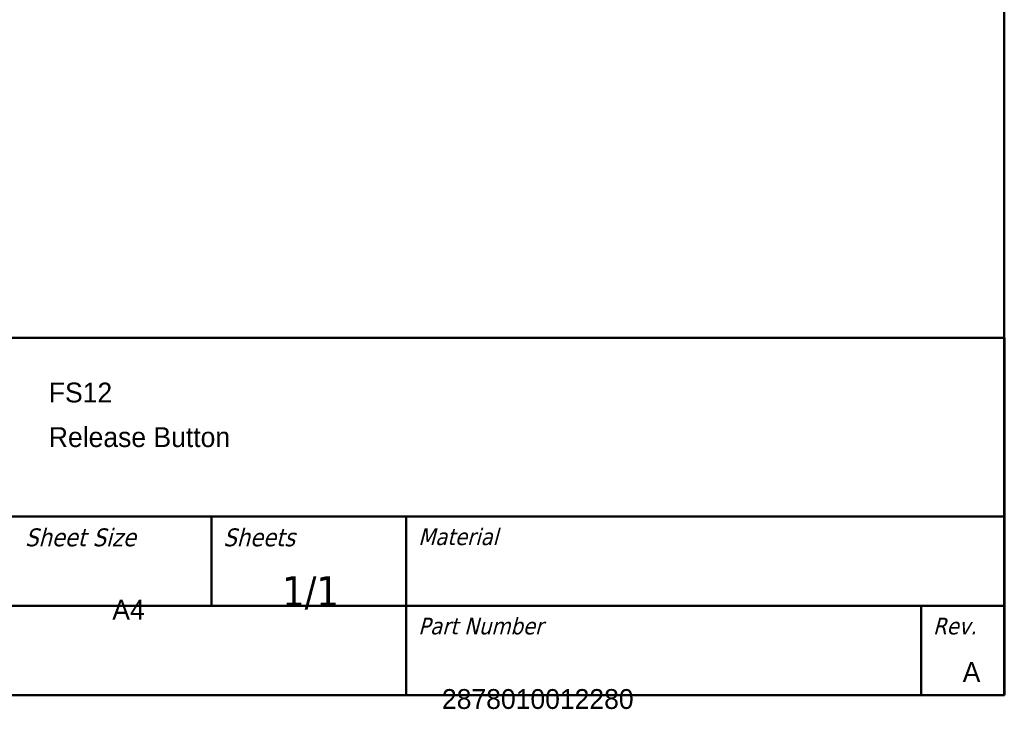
# Model space of a CAD drawing. Header units: millimetres. Extents: x 15 to 430, y 13 to 300.
# Tile 6 of 11: x 306 to 430, y 13 to 100. Entities that reach past the tile are written whole.
import ezdxf
from ezdxf.enums import TextEntityAlignment as Align

# ---------------------------------------------------------------- set-up
doc = ezdxf.new("R2018")
doc.units = ezdxf.units.MM
doc.header["$LTSCALE"] = 1.5
doc.layers.add('Border (ISO)', color=7, linetype='Continuous', lineweight=50)
doc.layers.add('Title (ISO)', color=7, linetype='Continuous', lineweight=50)
doc.styles.add('Note Text (ISO)', font='tahoma.ttf')
doc.styles.get("Standard").update_dxf_attribs({"font": 'tahoma.ttf'})

# ---------------------------------------------------------------- blocks, each defined once
blk = doc.blocks.new('Borders Border')
at = {"layer": 'Border (ISO)'}
for p, q in [((287, 200), (287, 10)), ((287, 10), (10, 10))]:
    blk.add_line(p, q, dxfattribs=at)
blk = doc.blocks.new('Title Blocks JKE')
at = {"layer": 'Title (ISO)'}
for p, q in [((100.889, 162.131), (290.889, 162.131)), ((290.889, 162.131), (290.889, 132.131)), ((140.889, 147.131), (290.889, 147.131)), ((224.222, 147.131), (224.222, 139.631)), ((240.61, 147.131), (240.61, 132.131)), ((140.889, 139.631), (290.889, 139.631)), ((283.889, 139.631), (283.889, 132.131)), ((290.889, 132.131), (100.889, 132.131))]:
    blk.add_line(p, q, dxfattribs=at)
at = {"layer": 'Title (ISO)', "attachment_point": 1, "style": 'Note Text (ISO)'}
for s, insert, char_height in [('\\fTahoma|b0|i1;\\H1.5000;Sheet Size', (208.556, 146.131), 1.5), ('\\fTahoma|b0|i1;\\H1.5000;Sheets', (225.222, 146.131), 1.5), ('\\fTahoma|b0|i1;\\H1.4000;Material', (241.61, 146.131), 1.4), ('\\fTahoma|b0|i1;\\H1.4000;Part Number', (241.61, 138.631), 1.4), ('\\fTahoma|b0|i1;\\H1.4000;Rev.', (284.889, 138.631), 1.4)]:
    blk.add_mtext(s, dxfattribs=dict(at, insert=insert, char_height=char_height))
at = {"layer": 'Title (ISO)', "insert": (232.556, 139.298), "char_height": 2.5, "attachment_point": 8, "line_spacing_factor": 2.4, "style": 'Note Text (ISO)'}
blk.add_mtext('\\fTahoma|b0|i0;\\H2.5000;1/1', dxfattribs=at)
at = {"layer": 'Title (ISO)', "lineweight": 30, "flags": 104}
for tag, p in [('DESCRIPTION', (210.556, 158.381)), ('TITLE', (210.556, 154.631)), ('SUBJECT', (210.556, 150.881))]:
    blk.add_attdef(tag, text='', height=2.5, dxfattribs=at).set_placement(p, align=Align.MIDDLE_LEFT)
for tag, height, p in [('MASS\\P3;', 2.5, (143.889, 147.631)), ('CREATION_DATE', 2.5, (177.222, 147.631)), ('Surface', 2.5, (143.889, 140.131)), ('MATERIAL', 2.5, (243.61, 140.131)), ('DESIGNER', 2.5, (177.222, 140.131)), ('Dimension', 2.5, (143.889, 132.631)), ('PART_NUMBER', 2.2, (243.61, 132.631))]:
    blk.add_attdef(tag, text='', height=height, dxfattribs=at).set_placement(p, align=Align.BOTTOM_LEFT)
blk.add_attdef('Sheet_Size', text='', height=2.5, dxfattribs=at).set_placement((215.889, 140.131), align=Align.BOTTOM_CENTER)
blk.add_attdef('REVISION_NUMBER', text='', height=2.2, dxfattribs=at).set_placement((287.389, 134.898), align=Align.MIDDLE_CENTER)

msp = doc.modelspace()

# ---------------------------------------------------------------- block references
at = {"xscale": 1.5, "yscale": 1.5, "zscale": 1.5}
msp.add_blockref('Borders Border', (0, 0), dxfattribs=at)
ref = msp.add_blockref('Title Blocks JKE', (-5.83, -183.2), dxfattribs=dict(xscale=1.5, yscale=1.5, zscale=1.5))
lines = msp.add_mtext('A4', dxfattribs={"layer": 'Title (ISO)', "insert": (318, 27), "char_height": 2.5, "attachment_point": 1})
ref.add_attrib('Sheet_Size', '', (318, 27), dxfattribs={"flags": 104}).embed_mtext(lines)
lines = msp.add_mtext('FS12', dxfattribs={"layer": 'Title (ISO)', "insert": (310, 54.37), "char_height": 2.5, "attachment_point": 1})
ref.add_attrib('DESCRIPTION', '', (310, 54.37), dxfattribs={"flags": 104}).embed_mtext(lines)
lines = msp.add_mtext('Release Button', dxfattribs={"layer": 'Title (ISO)', "insert": (310, 48.75), "char_height": 2.5, "attachment_point": 1})
ref.add_attrib('TITLE', '', (310, 48.75), dxfattribs={"flags": 104}).embed_mtext(lines)
lines = msp.add_mtext('A', dxfattribs={"layer": 'Title (ISO)', "insert": (425.25, 19.15), "char_height": 2.5, "attachment_point": 1})
ref.add_attrib('REVISION_NUMBER', '', (425.25, 19.15), dxfattribs={"flags": 104}).embed_mtext(lines)
lines = msp.add_mtext('2878010012280', dxfattribs={"layer": 'Title (ISO)', "insert": (359.58, 15.75), "char_height": 2.5, "attachment_point": 1})
ref.add_attrib('PART_NUMBER', '', (359.58, 15.75), dxfattribs={"flags": 104}).embed_mtext(lines)

doc.saveas('drawing.dxf')
